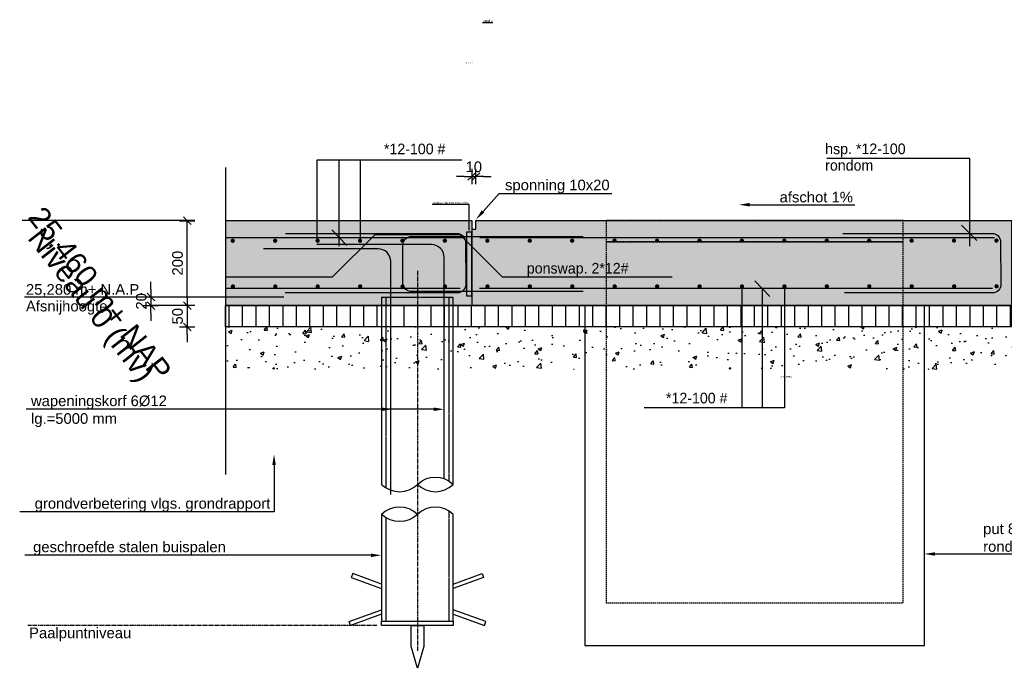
# Model space of a CAD drawing. Header units: millimetres. Extents: x -15755 to 202330, y -109616 to 54271.
# Tile 18 of 25: x -6717 to -4396, y 11113 to 12640. Entities that reach past the tile are written whole.
import ezdxf
from ezdxf import colors
from ezdxf.entities.mleader import LeaderData, LeaderLine
from ezdxf.math import Vec2, Vec3

# ---------------------------------------------------------------- set-up
doc = ezdxf.new("R2010")
doc.units = ezdxf.units.MM
doc.header["$LTSCALE"] = 0.5
for name, pattern in [('CENTER2', [28.575, 19.05, -3.175, 3.175, -3.175]), ('HIDDEN', [9.525, 6.35, -3.175]), ('HIDDEN2', [4.7625, 3.175, -1.5875])]:
    doc.linetypes.add(name, pattern=pattern)
for name, color, linetype in [('A--L$5A', 1, 'Continuous'), ('AFBREEKLIJN', 1, 'Afbreeklijn'), ('alg-arcering-beton-grijs', 254, 'Continuous'), ('alg-arcering-beton-rood', 13, 'Continuous'), ('alg-maatlijn', 1, 'Continuous'), ('alg-stramien', 1, 'CENTER2'), ('alg-tekst', 7, 'Continuous'), ('beton-doorsnede-ref', 4, 'Continuous'), ('beton-hidden', 7, 'HIDDEN2'), ('stoeprand', 3, 'Continuous'), ('wap-balk-pijl', 1, 'Continuous'), ('wap-balk-staaf', 6, 'Continuous')]:
    doc.layers.add(name, color=color, linetype=linetype)
doc.styles.add('arial', font='arial.ttf')
doc.styles.add('Revittext_I', font='txt', dxfattribs={"height": 2.5})
doc.linetypes.add('Afbreeklijn', pattern='A,6,-2.4,[130,ltypeshp.shx,S=0.7,R=-25,X=-2.1,Y=0.635],0.001,[130,ltypeshp.shx,S=1.4,R=25,X=-1.2,Y=0],0.001,[130,ltypeshp.shx,S=0.7,R=-25,X=-0.3,Y=-0.635],0.001', length=8.403)
doc.dimstyles.new('DIM_A_1', dxfattribs={"dimtxt": 2.5, "dimasz": 1.8, "dimexe": 2.5, "dimexo": 1.5, "dimgap": 1, "dimtad": 1, "dimdec": 0, "dimrnd": 0.5, "dimdsep": 46, "dimtxsty": 'arial', "dimblk1": 'MXT0MS3', "dimblk2": 'MXT0MS3', "dimsah": 1, "dimcen": 0.1, "dimse1": 1, "dimse2": 1, "dimclrd": 256, "dimclre": 256, "dimclrt": 7, "dimadec": 0, "dimazin": 0, "dimtfac": 1, "dimtdec": 0, "dimtix": 1, "dimtmove": 2, "dimatfit": 3, "dimldrblk": 'MXT0MS3', "dimfxl": 1, "dimtolj": 1, "dimtzin": 0, "dimarcsym": 0})

# ---------------------------------------------------------------- blocks, each defined once
blk = doc.blocks.new('MXT0MS3')
for p, q in [((-1, 0), (0, 0)), ((0, 0), (-0.5, -0.5)), ((0, 1), (0, -1)), ((0, 0), (0.5, 0.5))]:
    blk.add_line(p, q)
blk = doc.blocks.new('*D93')
at = {"layer": 'alg-maatlijn', "lineweight": -2, "transparency": 16777216}
blk.add_line((-6321.7, 11985.1), (-6321.7, 12149.1), dxfattribs=at)
at = {"layer": 'Defpoints', "color": 0, "transparency": 16777216}
for p in [(-6321.7, 12167.1), (-6231.6, 12167.1), (-6231.6, 11967.1)]:
    blk.add_point(p, dxfattribs=at)
at = {"layer": 'alg-maatlijn', "lineweight": -2, "transparency": 16777216, "xscale": 18, "yscale": 18, "zscale": 18}
for p, rotation in [((-6321.7, 12167.1), 90), ((-6321.7, 11967.1), 270)]:
    blk.add_blockref('MXT0MS3', p, dxfattribs=dict(at, rotation=rotation))
at = {"layer": 'alg-maatlijn', "color": 7, "transparency": 16777216, "insert": (-6344.5, 12067.1), "char_height": 25, "attachment_point": 5, "rotation": 90, "style": 'arial'}
blk.add_mtext('\\A1;200', dxfattribs=at)
blk = doc.blocks.new('*D94')
at = {"layer": 'alg-maatlijn', "lineweight": -2, "transparency": 16777216}
for p, q in [((-6321.7, 11985.1), (-6321.7, 12003.1)), ((-6321.7, 11967.1), (-6321.7, 11917.1)), ((-6321.7, 11899.1), (-6321.7, 11881.1))]:
    blk.add_line(p, q, dxfattribs=at)
at = {"layer": 'Defpoints', "color": 0, "transparency": 16777216}
for p in [(-6049.3, 11967.1), (-6321.7, 11917.1), (-6049.3, 11917.1)]:
    blk.add_point(p, dxfattribs=at)
at = {"layer": 'alg-maatlijn', "lineweight": -2, "transparency": 16777216, "xscale": 18, "yscale": 18, "zscale": 18}
for p, rotation in [((-6321.7, 11967.1), 270), ((-6321.7, 11917.1), 90)]:
    blk.add_blockref('MXT0MS3', p, dxfattribs=dict(at, rotation=rotation))
at = {"layer": 'alg-maatlijn', "color": 7, "transparency": 16777216, "insert": (-6344.5, 11942.1), "char_height": 25, "attachment_point": 5, "rotation": 90, "style": 'arial'}
blk.add_mtext('\\A1;50', dxfattribs=at)
blk = doc.blocks.new('*D95')
at = {"layer": 'alg-maatlijn', "lineweight": -2, "transparency": 16777216}
for p, q in [((-6407.2, 12005.1), (-6407.2, 12023.1)), ((-6407.2, 11987.1), (-6407.2, 11967.1)), ((-6407.2, 11949.1), (-6407.2, 11931.1))]:
    blk.add_line(p, q, dxfattribs=at)
at = {"layer": 'Defpoints', "color": 0, "transparency": 16777216}
for p in [(-5997.1, 11987.1), (-6407.2, 11967.1), (-5997.1, 11967.1)]:
    blk.add_point(p, dxfattribs=at)
at = {"layer": 'alg-maatlijn', "lineweight": -2, "transparency": 16777216, "xscale": 18, "yscale": 18, "zscale": 18}
for p, rotation in [((-6407.2, 11987.1), 270), ((-6407.2, 11967.1), 90)]:
    blk.add_blockref('MXT0MS3', p, dxfattribs=dict(at, rotation=rotation))
at = {"layer": 'alg-maatlijn', "color": 7, "transparency": 16777216, "insert": (-6429.9, 11977.1), "char_height": 25, "attachment_point": 5, "rotation": 90, "style": 'arial'}
blk.add_mtext('\\A1;20', dxfattribs=at)
blk = doc.blocks.new('*U143')
at = {"layer": 'wap-balk-staaf', "const_width": 5}
blk.add_lwpolyline([(-2.5, 0, 1), (2.5, 0, 1)], format="xyb", close=True, dxfattribs=at)
blk = doc.blocks.new('*U144')
at = {"layer": 'wap-balk-staaf', "color": 0, "linetype": 'ByBlock', "lineweight": -2, "transparency": 16777216}
for p in [(0, 0), (100, 0), (200, 0), (300, 0), (400, 0), (500, 0), (600, 0), (700, 0), (800, 0), (900, 0), (1000, 0), (1100, 0), (1200, 0), (1300, 0), (1400, 0), (1500, 0), (1600, 0), (1700, 0), (1800, 0)]:
    blk.add_blockref('*U143', p, dxfattribs=at)
blk = doc.blocks.new('*U145')
at = {"layer": 'wap-balk-staaf', "const_width": 5}
blk.add_lwpolyline([(-2.5, 0, 1), (2.5, 0, 1)], format="xyb", close=True, dxfattribs=at)
blk = doc.blocks.new('*U146')
at = {"layer": 'wap-balk-staaf', "color": 0, "linetype": 'ByBlock', "lineweight": -2, "transparency": 16777216}
for p in [(0, 0), (100, 0), (200, 0), (300, 0), (400, 0), (500, 0), (600, 0), (700, 0), (800, 0), (900, 0), (1000, 0), (1100, 0), (1200, 0), (1300, 0), (1400, 0), (1500, 0), (1600, 0), (1700, 0), (1800, 0)]:
    blk.add_blockref('*U145', p, dxfattribs=at)
blk = doc.blocks.new('*D271')
at = {"layer": 'alg-maatlijn', "lineweight": -2, "transparency": 16777216}
for p, q in [((-5669.3, 12271.1), (-5687.3, 12271.1)), ((-5651.3, 12271.1), (-5641.3, 12271.1)), ((-5623.3, 12271.1), (-5605.3, 12271.1))]:
    blk.add_line(p, q, dxfattribs=at)
at = {"layer": 'Defpoints', "color": 0, "transparency": 16777216}
for p in [(-5641.3, 12271.1), (-5651.3, 12167.1), (-5641.3, 12167.1)]:
    blk.add_point(p, dxfattribs=at)
at = {"layer": 'alg-maatlijn', "lineweight": -2, "transparency": 16777216, "xscale": 18, "yscale": 18, "zscale": 18}
blk.add_blockref('MXT0MS3', (-5651.3, 12271.1), dxfattribs=at)
at = {"layer": 'alg-maatlijn', "lineweight": -2, "transparency": 16777216, "xscale": 18, "yscale": 18, "zscale": 18, "rotation": 180}
blk.add_blockref('MXT0MS3', (-5641.3, 12271.1), dxfattribs=at)
at = {"layer": 'alg-maatlijn', "color": 7, "transparency": 16777216, "insert": (-5646.3, 12293.8), "char_height": 25, "attachment_point": 5, "style": 'arial'}
blk.add_mtext('\\A1;10', dxfattribs=at)

msp = doc.modelspace()

# ---------------------------------------------------------------- hatches: boundary and pattern name
at = {"layer": 'alg-arcering-beton-grijs'}
h = msp.add_hatch(color=256, dxfattribs=at)
h.dxf.hatch_style = 1
h.paths.add_polyline_path([(-4379.1, 12167.14), (-5641.29, 12167.14), (-5641.29, 12147.14), (-5651.29, 12147.14), (-5651.29, 11967.14), (-4379.1, 11967.14)])
at = {"layer": 'alg-arcering-beton-rood', "true_color": 0x8c4546}
h = msp.add_hatch(color=15, dxfattribs=at)
h.dxf.hatch_style = 1
h.paths.add_polyline_path([(-6231.56, 12167.14), (-5651.29, 12167.14), (-5651.29, 11967.14), (-6231.56, 11967.14)])
at = {"layer": 'alg-maatlijn'}
h = msp.add_hatch(dxfattribs=at)
h.set_pattern_fill('ANSI31', color=256, scale=10, angle=45)
h.set_pattern_definition([(90, (0, 240), (-31.75, 0), [])])
h.paths.add_polyline_path([(-6231.56, 11967.14), (-4379.1, 11967.14), (-4379.1, 11917.14), (-6231.56, 11917.14)])
at = {"layer": 'stoeprand'}
h = msp.add_hatch(dxfattribs=at)
h.set_pattern_fill('AR-CONC', color=256, scale=0.5)
h.paths.add_polyline_path([(-6231.56, 11817.14), (-4319.44, 11817.14), (-4319.44, 11917.14), (-6231.56, 11917.14)])

# ---------------------------------------------------------------- linework, layer by layer
msp.add_lwpolyline([(-5663.29, 11990.08), (-5651.29, 11990.08), (-5651.29, 12140.08), (-5663.29, 12140.08)], close=True)
at = {"color": 6}
for points in [[(-5388.65, 12000.08), (-5793.29, 12000.08, -0.4142136), (-5813.29, 12020.08), (-5813.29, 12110.08, -0.4142136), (-5793.29, 12130.08), (-5388.65, 12130.08)], [(-5842.04, 11522.52), (-5842.04, 12070.74, 0.4142136), (-5872.04, 12100.74), (-6142.04, 12100.74)], [(-5716.15, 11559.59), (-5716.15, 12080.74, 0.4142136), (-5746.15, 12110.74), (-6016.15, 12110.74)]]:
    msp.add_lwpolyline(points, format="xyb", dxfattribs=at)
at = {"layer": 'A--L$5A', "linetype": 'HIDDEN'}
for points in [[(-5334.33, 12117.14), (-4634.33, 12117.14), (-4634.33, 12167.14), (-5334.33, 12167.14)], [(-5334.33, 11267.14), (-4634.33, 11267.14), (-4634.33, 12117.14), (-5334.33, 12117.14)]]:
    msp.add_lwpolyline(points, close=True, dxfattribs=at)
at = {"layer": 'A--L$5A'}
msp.add_lwpolyline([(-5384.33, 11167.14), (-4584.33, 11167.14), (-4584.33, 11967.14), (-5384.33, 11967.14)], close=True, dxfattribs=at)
at = {"layer": 'AFBREEKLIJN', "flags": 128}
msp.add_lwpolyline([(-6231.56, 12292.46), (-6231.56, 11569.18)], dxfattribs=at)
at = {"layer": 'alg-maatlijn'}
for p, q in [((-6303.75, 12167.14), (-6711.14, 12167.14)), ((-6094.12, 11987.14), (-6705.42, 11987.14)), ((-6303.75, 11967.14), (-6407.16, 11967.14)), ((-5779.1, 11113.16), (-5793.77, 11164.52)), ((-5764.42, 11164.52), (-5779.1, 11113.16))]:
    msp.add_line(p, q, dxfattribs=at)
msp.add_lwpolyline([(-6231.56, 11967.14), (-4379.1, 11967.14), (-4379.1, 11917.14), (-6231.56, 11917.14)], close=True, dxfattribs=at)
msp.add_lwpolyline([(-5793.77, 11164.52), (-5793.77, 11214.14), (-5764.42, 11214.14), (-5764.42, 11164.52)], dxfattribs=at)
at = {"layer": 'alg-maatlijn', "color": 1}
msp.add_solid([(-5863.76, 11718.9), (-5838.76, 11723.07), (-5863.76, 11727.23)], dxfattribs=at)
at = {"layer": 'alg-stramien'}
for p, q in [((-5779.1, 12049.34), (-5779.1, 11154.58)), ((-5874.92, 11214.14), (-6697.44, 11214.14))]:
    msp.add_line(p, q, dxfattribs=at)
at = {"layer": 'alg-tekst', "flags": 128}
for points in [[(-5863.6, 11987.14), (-5863.6, 11546.06, 0.4066714), (-5779.1, 11546.06, -0.4066714), (-5694.6, 11546.06), (-5694.6, 11987.14)], [(-5694.6, 11224.14), (-5694.6, 11475.63, 0.4066714), (-5779.1, 11475.63, -0.4066714), (-5863.6, 11475.63), (-5863.6, 11224.14)]]:
    msp.add_lwpolyline(points, format="xyb", dxfattribs=at)
at = {"layer": 'alg-tekst'}
for points in [[(-5863.6, 11311.62), (-5931.6, 11336.01), (-5935.02, 11326.61), (-5863.6, 11301)], [(-5694.6, 11311.62), (-5626.59, 11336.01), (-5623.17, 11326.61), (-5694.6, 11301)], [(-5863.6, 11240.39), (-5936.81, 11214.14), (-5940.23, 11223.53), (-5863.6, 11251.01)], [(-5694.6, 11240.39), (-5621.38, 11214.14), (-5617.96, 11223.53), (-5694.6, 11251.01)]]:
    msp.add_lwpolyline(points, dxfattribs=at)
msp.add_lwpolyline([(-5694.6, 11214.14), (-5863.6, 11214.14), (-5863.6, 11224.14), (-5694.6, 11224.14)], close=True, dxfattribs=at)
for centre, start, end in [((-5736.85, 11589.41), 225.73966, 314.26034), ((-5821.35, 11432.28), 45.73966, 134.26034)]:
    msp.add_arc(centre, 60.54, start, end, dxfattribs=at)
at = {"layer": 'beton-doorsnede-ref'}
msp.add_line((-5651.29, 12167.14), (-5651.29, 11967.14), dxfattribs=at)
at = {"layer": 'beton-doorsnede-ref', "flags": 128}
for points in [[(-6231.56, 12167.14), (-5651.29, 12167.14)], [(-5651.29, 12147.14), (-5641.29, 12147.14), (-5641.29, 12167.14), (-4379.1, 12167.14), (-4379.1, 11967.14), (-6231.56, 11967.14)]]:
    msp.add_lwpolyline(points, dxfattribs=at)
at = {"layer": 'beton-hidden'}
for p, q in [((-5863.6, 11987.14), (-5694.6, 11987.14)), ((-5853.6, 11987.14), (-5853.6, 11538.18)), ((-5704.6, 11553.93), (-5704.6, 11987.14)), ((-5853.6, 11467.76), (-5853.6, 11224.14)), ((-5704.6, 11224.14), (-5704.6, 11483.51)), ((-5863.6, 11224.14), (-5694.6, 11224.14))]:
    msp.add_line(p, q, dxfattribs=at)
at = {"layer": 'wap-balk-pijl'}
for p, q in [((-6015.69, 12121.75), (-6015.69, 12310.04)), ((-6015.69, 12310.04), (-5674.58, 12310.04)), ((-5963.32, 12107.2), (-5963.32, 12310.04)), ((-5913.14, 12121.75), (-5913.14, 12310.04)), ((-4477.35, 12313.46), (-4814.06, 12313.46)), ((-4477.35, 12107.43), (-4477.35, 12313.46)), ((-5945.53, 12108.94), (-5981.11, 12145.35)), ((-4460.96, 12120.37), (-4496.54, 12156.78)), ((-4948.72, 11988.93), (-4984.3, 12025.34)), ((-5014.34, 12007.21), (-5014.34, 11726.68)), ((-4966.51, 12007.21), (-4966.51, 11726.68)), ((-4913.69, 12007.21), (-4913.69, 11726.68)), ((-4913.69, 11726.68), (-5244.45, 11726.68))]:
    msp.add_line(p, q, dxfattribs=at)
at = {"layer": 'wap-balk-staaf'}
for p, q in [((-6231.56, 12127.14), (-5673.5, 12127.14)), ((-5632.01, 12127.14), (-4418.88, 12127.14)), ((-5678.05, 12007.14), (-6231.56, 12007.14)), ((-4423.43, 12007.14), (-5632.91, 12007.14))]:
    msp.add_line(p, q, dxfattribs=at)
msp.add_lwpolyline([(-6231.56, 12034.66), (-5979.1, 12034.66), (-5879.1, 12134.66), (-5679.1, 12134.66), (-5579.1, 12034.66), (-5179.1, 12034.66)], dxfattribs=at)
for points in [[(-6089.93, 12137.14), (-5686.13, 12137.14, -0.4175951), (-5666.13, 12116.91), (-5665.17, 12016.9, -0.41084), (-5685.17, 11997.14), (-6090.98, 11997.14)], [(-4776.47, 12137.14), (-4424.69, 12137.14, -0.4175951), (-4404.69, 12116.91), (-4403.73, 12016.9, -0.41084), (-4423.73, 11997.14), (-4772.21, 11997.14)]]:
    msp.add_lwpolyline(points, format="xyb", dxfattribs=at)

# ---------------------------------------------------------------- block references
at = {"layer": 'wap-balk-staaf', "xscale": -1, "rotation": 0.01234136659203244}
for name, p in [('*U146', (-4414.46, 12120.18)), ('*U144', (-4414.13, 12012.55))]:
    msp.add_blockref(name, p, dxfattribs=at)

# ---------------------------------------------------------------- texts
at = {"layer": 'alg-tekst', "style": 'arial'}
for s, p in [('25,280 m+ N.A.P.', (-6701.88, 11992.77)), ('Afsnijhoogte', (-6701.88, 11953.42)), ('Paalpuntniveau', (-6694.42, 11184.03))]:
    msp.add_text(s, height=25, dxfattribs=at).set_placement(p)
at = {"layer": 'alg-tekst', "attachment_point": 1, "style": 'arial'}
for s, insert, char_height, width in [('{\\LDetail 2}', (-5625.5, 12639.85), 5, 106.0725), ('schaal: 1:10', (-5666.5, 12540.07), 2.5, 37.4548), ('100 mm zandlaag', (-4924.62, 11800.96), 2.5, 37.4548)]:
    msp.add_mtext(s, dxfattribs=dict(at, insert=insert, char_height=char_height, width=width))
at = {"layer": 'alg-tekst', "char_height": 50, "attachment_point": 1, "rotation": 308, "style": 'arial'}
for s, insert, width in [('25,460 m+ NAP', (-6659.83, 12205.58), 994.7299), ('Niveau 0 (mv)', (-6660.6, 12156.25), 1171.3676)]:
    msp.add_mtext(s, dxfattribs=dict(at, insert=insert, width=width))
at = {"layer": 'wap-balk-pijl', "char_height": 25, "line_spacing_factor": 0.931288, "style": 'Revittext_I'}
for s, insert, width, attachment_point in [('*12-100 #', (-5858.11, 12348.49), 198.9802, 1), ('hsp. *12-100 rondom', (-4818.1, 12348.78), 264.4073, 1), ('ponswap. 2*12#', (-5281.55, 12067.61), 291.479, 3), ('*12-100 #', (-5048.37, 11761.87), 198.9802, 3)]:
    msp.add_mtext(s, dxfattribs=dict(at, insert=insert, width=width, attachment_point=attachment_point))

# ---------------------------------------------------------------- dimensions: what is measured, and where the dimension line sits
at = {"layer": 'alg-maatlijn'}
dim = msp.add_linear_dim(base=(-5641.29, 12271.05), p1=(-5651.29, 12167.14), p2=(-5641.29, 12167.14), dimstyle='DIM_A_1', dxfattribs=at)
dim.commit()
dim.dimension.update_dxf_attribs({"geometry": '*D271', "text_midpoint": (-5646.29, 12293.82)})
for base, p1, p2, picture, middle in [((-6321.75, 12167.14), (-6231.56, 11967.14), (-6231.56, 12167.14), '*D93', (-6344.51, 12067.14)), ((-6407.16, 11967.14), (-5997.1, 11987.14), (-5997.1, 11967.14), '*D95', (-6429.92, 11977.14)), ((-6321.75, 11917.14), (-6049.29, 11967.14), (-6049.29, 11917.14), '*D94', (-6344.51, 11942.14))]:
    dim = msp.add_linear_dim(base=base, p1=p1, p2=p2, angle=90, dimstyle='DIM_A_1', dxfattribs=at)
    dim.commit()
    dim.dimension.update_dxf_attribs({"geometry": picture, "text_midpoint": middle})

# ---------------------------------------------------------------- leaders
ml = msp.add_multileader_mtext('Standard')
ml.set_content('sponning 10x20', color=7, style='arial')
ml.set_leader_properties(color=1)
ml.build(insert=Vec2(0, 0))
ml.multileader.update_dxf_attribs({"text_left_attachment_type": 5, "text_right_attachment_type": 6, "dogleg_length": 0.36, "arrow_head_size": 25, "scale": 10})
ctx = ml.context
ctx.base_point, ctx.scale, ctx.char_height, ctx.arrow_head_size, ctx.landing_gap_size, ctx.plane_origin = Vec3(-5582.67, 12231.16), 10, 25, 25, 10, Vec3(-5641.29, 12170.01)
ctx.left_attachment, ctx.right_attachment = 5, 6
notes = []
notes.append((ctx, [(0, (1, 1, 0), (-5586.27, 12231.16), (1, 0), 3.6, [(0, [(-5641.29, 12170.01)], 0, [])])]))
ctx.mtext.insert, ctx.mtext.flow_direction = Vec3(-5572.67, 12263.61), 5
ml = msp.add_multileader_mtext('Standard')
ml.set_content('{\\C256;stekkenbak HBT150-12/15}', color=7, style='arial')
ml.set_leader_properties(color=1)
ml.build(insert=Vec2(0, 0))
ml.multileader.update_dxf_attribs({"text_left_attachment_type": 5, "text_right_attachment_type": 6, "dogleg_length": 0.36, "arrow_head_size": 5, "scale": 2})
ctx = ml.context
ctx.base_point, ctx.scale, ctx.char_height, ctx.arrow_head_size, ctx.plane_origin = Vec3(-5744.22, 12205.21), 2, 5, 5, Vec3(-5657.29, 12140.08)
ctx.left_attachment, ctx.right_attachment = 5, 6
notes.append((ctx, [(0, (1, 1, 0), (-5657.29, 12205.29), (-1, 0), 0.72, [(0, [(-5657.29, 12140.08)], 0, [])])]))
ctx.mtext.insert, ctx.mtext.width, ctx.mtext.flow_direction = Vec3(-5742.22, 12211.29), 109.4614, 5
at = {"layer": 'A--L$5A'}
ml = msp.add_multileader_mtext('Standard', dxfattribs=at)
ml.set_content('put 800x800 met\\Pronde deksel', color=7, style='arial')
ml.set_leader_properties(color=1)
ml.build(insert=Vec2(0, 0))
ml.multileader.update_dxf_attribs({"text_left_attachment_type": 5, "text_right_attachment_type": 6, "dogleg_length": 0.36, "arrow_head_size": 25, "scale": 10})
ctx = ml.context
ctx.base_point, ctx.scale, ctx.char_height, ctx.arrow_head_size, ctx.landing_gap_size, ctx.plane_origin = Vec3(-4455.79, 11382.36), 10, 25, 25, 10, Vec3(-4584.33, 11382.36)
ctx.left_attachment, ctx.right_attachment = 5, 6
notes.append((ctx, [(0, (1, 1, 0), (-4459.39, 11382.36), (1, 0), 3.6, [(0, [(-4584.33, 11382.36)], 0, [])])]))
ctx.mtext.insert, ctx.mtext.flow_direction = Vec3(-4445.79, 11454.13), 5
at = {"layer": 'alg-maatlijn'}
ml = msp.add_multileader_mtext('Standard', dxfattribs=at)
ml.set_content('afschot 1%', color=7, style='arial')
ml.set_leader_properties(color=1)
ml.build(insert=Vec2(0, 0))
ml.multileader.update_dxf_attribs({"text_left_attachment_type": 5, "text_right_attachment_type": 6, "dogleg_length": 0.36, "arrow_head_size": 25, "scale": 10})
ctx = ml.context
ctx.base_point, ctx.scale, ctx.char_height, ctx.arrow_head_size, ctx.landing_gap_size, ctx.plane_origin = Vec3(-4935.47, 12204.69), 10, 25, 25, 10, Vec3(-5021.37, 12204.69)
ctx.left_attachment, ctx.right_attachment = 5, 6
notes.append((ctx, [(0, (1, 1, 0), (-4939.07, 12204.69), (1, 0), 3.6, [(0, [(-5021.37, 12204.69)], 0, [])])]))
ctx.mtext.insert, ctx.mtext.flow_direction = Vec3(-4925.47, 12235.11), 5
ml = msp.add_multileader_mtext('Standard', dxfattribs=at)
ml.set_content('wapeningskorf 6Ø12\\Plg.=5000 mm', color=7, style='arial')
ml.set_leader_properties(color=1)
ml.build(insert=Vec2(0, 0))
ml.multileader.update_dxf_attribs({"text_left_attachment_type": 5, "text_right_attachment_type": 6, "dogleg_length": 0.36, "arrow_head_size": 25, "scale": 10})
ctx = ml.context
ctx.base_point, ctx.scale, ctx.char_height, ctx.arrow_head_size, ctx.landing_gap_size, ctx.plane_origin = Vec3(-6700.02, 11680.38), 10, 25, 25, 10, Vec3(-5716.15, 11723.07)
ctx.left_attachment, ctx.right_attachment = 5, 6
notes.append((ctx, [(0, (1, 1, 0), (-6358.02, 11723.07), (-1, 0), 3.6, [(0, [(-5716.15, 11723.07)], 0, [])])]))
ctx.mtext.insert, ctx.mtext.flow_direction = Vec3(-6690.02, 11755.42), 5
ml = msp.add_multileader_mtext('Standard', dxfattribs=at)
ml.set_content('grondverbetering vlgs. grondrapport', color=7, style='arial')
ml.set_leader_properties(color=1)
ml.build(insert=Vec2(0, 0))
ml.multileader.update_dxf_attribs({"text_left_attachment_type": 5, "text_right_attachment_type": 6, "dogleg_length": 0.36, "arrow_head_size": 25, "scale": 10})
ctx = ml.context
ctx.base_point, ctx.scale, ctx.char_height, ctx.arrow_head_size, ctx.landing_gap_size, ctx.plane_origin = Vec3(-6691.28, 11481.57), 10, 25, 25, 10, Vec3(-6117.05, 11617.14)
ctx.left_attachment, ctx.right_attachment = 5, 6
notes.append((ctx, [(0, (1, 1, 0), (-6117.05, 11481.57), (-1, 0), 0.36, [(0, [(-6117.05, 11617.14)], 0, [])])]))
ctx.mtext.insert, ctx.mtext.width, ctx.mtext.flow_direction = Vec3(-6681.28, 11513.92), 669.3027, 5
ml = msp.add_multileader_mtext('Standard', dxfattribs=at)
ml.set_content('geschroefde stalen buispalen', color=7, style='arial')
ml.set_leader_properties(color=1)
ml.build(insert=Vec2(0, 0))
ml.multileader.update_dxf_attribs({"text_left_attachment_type": 5, "text_right_attachment_type": 6, "dogleg_length": 0.36, "arrow_head_size": 25, "scale": 10})
ctx = ml.context
ctx.base_point, ctx.scale, ctx.char_height, ctx.arrow_head_size, ctx.landing_gap_size, ctx.plane_origin = Vec3(-6694.95, 11378.76), 10, 25, 25, 10, Vec3(-5716.15, 11379.19)
ctx.left_attachment, ctx.right_attachment = 5, 6
notes.append((ctx, [(0, (1, 1, 0), (-6220.53, 11379.19), (-1, 0), 3.6, [(0, [(-5863.6, 11379.19)], 0, [])])]))
ctx.mtext.insert, ctx.mtext.flow_direction = Vec3(-6684.95, 11411.54), 5
for ctx, leaders in notes:
    for number, flags, end, landing, length, lines in leaders:
        leader = LeaderData()
        leader.index, (leader.has_last_leader_line, leader.has_dogleg_vector, leader.attachment_direction) = number, flags
        leader.last_leader_point, leader.dogleg_vector, leader.dogleg_length = Vec3(end), Vec3(landing), length
        for number, points, colour, breaks in lines:
            line = LeaderLine()
            line.index, line.vertices, line.color, line.breaks = number, Vec3.list(points), colors.encode_raw_color(colour), breaks
            leader.lines.append(line)
        ctx.leaders.append(leader)

doc.saveas('drawing.dxf')
